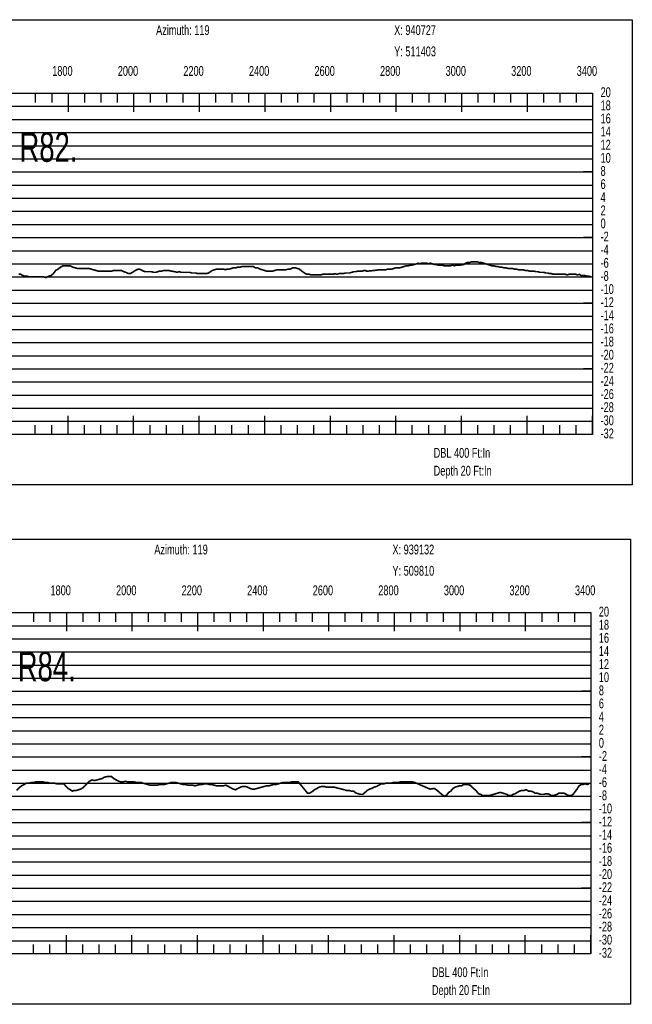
# Model space of a CAD drawing. Header units: inches. Extents: x 471865 to 538526, y 1054316 to 1102451.
# Tile 102 of 131: x 518507 to 520376, y 1075550 to 1078551. Entities that reach past the tile are written whole.
import ezdxf

# ---------------------------------------------------------------- set-up
doc = ezdxf.new("R2010")
doc.units = ezdxf.units.IN
doc.header["$MEASUREMENT"] = 0
for name, color, linetype in [('LABELS', 7, 'Continuous'), ('X_Gr1', 7, 'Continuous'), ('XSECTION', 7, 'Continuous')]:
    doc.layers.add(name, color=color, linetype=linetype)
doc.styles.get("Standard").update_dxf_attribs({"font": 'arial.ttf'})

msp = doc.modelspace()

# ---------------------------------------------------------------- linework, layer by layer
at = {"layer": 'X_Gr1', "color": 6, "linetype": 'Continuous', "lineweight": 18, "true_color": 0xff00ff, "transparency": 33554687, "const_width": 5}
for points in [[(518503.5, 1077774.8), (518510, 1077774.8), (518516.5, 1077770.8), (518523.3, 1077768.8), (518530.2, 1077768.8), (518537.1, 1077766.8), (518544.2, 1077766.8), (518551.2, 1077766.8), (518558.3, 1077766.8), (518565.6, 1077766.8), (518572.9, 1077766.8), (518580.1, 1077766.8), (518587.4, 1077764.8), (518594.8, 1077768.8), (518602.1, 1077770.8), (518609.3, 1077776.8), (518616.7, 1077786.8), (518624.2, 1077790.8), (518631.7, 1077796.8), (518639.1, 1077800.8), (518646.5, 1077800.8), (518653.7, 1077800.8), (518660.8, 1077800.8), (518667.9, 1077796.8), (518675, 1077794.8), (518682.1, 1077792.8), (518689.2, 1077792.8), (518696.3, 1077792.8), (518703.4, 1077792.8), (518710.5, 1077792.8), (518717.4, 1077792.8), (518724.1, 1077790.8), (518731, 1077788.8), (518738.2, 1077786.8), (518745.4, 1077784.8), (518752.1, 1077784.8), (518758.7, 1077784.8), (518765.7, 1077784.8), (518773.3, 1077784.8), (518780.9, 1077784.8), (518788.2, 1077784.8), (518795.3, 1077786.8), (518802.5, 1077786.8), (518809.8, 1077786.8), (518816.9, 1077786.8), (518824.1, 1077782.8), (518831.2, 1077780.8), (518838, 1077776.8), (518844.3, 1077776.8), (518850.6, 1077780.8), (518857, 1077784.8), (518863.4, 1077788.8), (518869.9, 1077790.8), (518876.6, 1077788.8), (518883.2, 1077784.8), (518889.6, 1077782.8), (518895.8, 1077782.8), (518902.1, 1077782.8), (518908.5, 1077782.8), (518915, 1077780.8), (518921.5, 1077780.8), (518928, 1077782.8), (518934.3, 1077784.8), (518940.6, 1077784.8), (518947.2, 1077786.8), (518953.9, 1077786.8), (518960.6, 1077786.8), (518967.2, 1077784.8), (518980.1, 1077782.8), (518986.7, 1077780.8), (518993.1, 1077782.8), (518999.6, 1077780.8), (519006.2, 1077780.8), (519012.6, 1077780.8), (519018.9, 1077780.8), (519025.1, 1077780.8), (519031.4, 1077778.8), (519037.6, 1077778.8), (519044, 1077778.8), (519050.2, 1077776.8), (519056.4, 1077776.8), (519062.9, 1077776.8), (519069.5, 1077776.8), (519076.1, 1077776.8), (519082.7, 1077778.8), (519088.9, 1077782.8), (519095.1, 1077786.8), (519101.6, 1077788.8), (519108.3, 1077790.8), (519114.8, 1077790.8), (519121.2, 1077790.8), (519127.5, 1077790.8), (519134.1, 1077788.8), (519140.6, 1077790.8), (519146.9, 1077790.8), (519153.2, 1077792.8), (519159.7, 1077794.8), (519166.2, 1077794.8), (519172.7, 1077796.8), (519179.4, 1077796.8), (519186.2, 1077798.8), (519192.8, 1077798.8), (519199.2, 1077798.8), (519205.7, 1077798.8), (519212.2, 1077798.8), (519218.8, 1077798.8), (519225.6, 1077794.8), (519232.5, 1077794.8), (519239.4, 1077790.8), (519246.1, 1077788.8), (519252.7, 1077786.8), (519259.4, 1077784.8), (519266.3, 1077784.8), (519273, 1077784.8), (519279.5, 1077784.8), (519286.2, 1077786.8), (519292.9, 1077788.8), (519299.6, 1077788.8), (519306.3, 1077788.8), (519312.9, 1077788.8), (519319.6, 1077788.8), (519326.2, 1077790.8), (519332.9, 1077790.8), (519339.9, 1077794.8), (519346.9, 1077794.8), (519353.6, 1077792.8), (519360.3, 1077790.8), (519366.7, 1077784.8), (519372.8, 1077780.8), (519378.7, 1077776.8), (519384.4, 1077774.8), (519390.3, 1077774.8), (519396.1, 1077772.8), (519401.6, 1077772.8), (519407.2, 1077772.8), (519413.2, 1077772.8), (519419.3, 1077772.8), (519425.2, 1077772.8), (519431, 1077774.8), (519436.8, 1077774.8), (519442.8, 1077774.8), (519449.2, 1077774.8), (519455.6, 1077774.8), (519462, 1077774.8), (519468.4, 1077776.8), (519474.8, 1077774.8), (519481.3, 1077776.8), (519487.9, 1077776.8), (519494.3, 1077776.8), (519500.6, 1077778.8), (519507, 1077778.8), (519513.4, 1077778.8), (519519.6, 1077780.8), (519525.9, 1077782.8), (519532.2, 1077782.8), (519538.7, 1077784.8), (519545.4, 1077784.8), (519552.1, 1077784.8), (519558.7, 1077786.8), (519565, 1077784.8), (519571.2, 1077784.8), (519577.1, 1077785.4), (519583, 1077786), (519588.9, 1077786.6), (519591, 1077786.8), (519594.8, 1077787.4), (519600.7, 1077788.2), (519604.5, 1077788.8), (519610.8, 1077788.8), (519617.1, 1077788.8), (519623.7, 1077788.8), (519630.1, 1077790.8), (519636.2, 1077790.8), (519642.4, 1077790.8), (519648.7, 1077792.8), (519655, 1077794.8), (519661.2, 1077794.8), (519667.3, 1077794.8), (519673.6, 1077796.8), (519679.9, 1077798.8), (519686.3, 1077800.8), (519692.5, 1077800.8), (519698.2, 1077802.8), (519703.4, 1077802.8), (519709.3, 1077804.4), (519715.2, 1077806.1), (519717.8, 1077806.8), (519722.5, 1077808.8), (519727.3, 1077806.8), (519732.5, 1077808.8), (519738.4, 1077808.8), (519744.3, 1077808.8), (519748.2, 1077808.8), (519753.6, 1077806.8), (519759.3, 1077808.8), (519765.1, 1077806.8), (519770.8, 1077804.8), (519776.9, 1077804.8), (519783.1, 1077802.8), (519789.3, 1077802.8), (519795.5, 1077802.8), (519801.6, 1077800.8), (519807.9, 1077800.8), (519820.9, 1077800.8), (519827, 1077802.8), (519832.7, 1077800.8), (519838.7, 1077802.8), (519844.6, 1077802.8), (519850.2, 1077802.8), (519861.5, 1077804.8), (519867.2, 1077808.8), (519873.1, 1077810.8), (519879.1, 1077810.8), (519885.1, 1077812.8), (519891, 1077812.8), (519896.6, 1077812.8), (519902.1, 1077812.8), (519908.2, 1077810.8), (519915, 1077810.8), (519921.6, 1077808.8), (519928.2, 1077806.8), (519934.5, 1077804.8), (519940.7, 1077802.8), (519946.8, 1077800.8), (519952.9, 1077800.8), (519959, 1077798.8), (519964.8, 1077798.8), (519970.7, 1077796.8), (519976.8, 1077796.8), (519983, 1077794.8), (519989.3, 1077794.8), (519995.8, 1077792.8), (520002.4, 1077792.8), (520009, 1077792.8), (520015.5, 1077790.8), (520021.9, 1077790.8), (520028.4, 1077788.8), (520035.1, 1077788.8), (520041.8, 1077788.8), (520048.4, 1077786.8), (520055, 1077786.8), (520061.6, 1077784.8), (520068.1, 1077784.8), (520074.7, 1077784.8), (520081.3, 1077782.8), (520087.7, 1077782.8), (520093.7, 1077780.8), (520099.5, 1077780.8), (520105.6, 1077780.8), (520111.6, 1077778.8), (520117.4, 1077778.8), (520123.1, 1077776.8), (520128.9, 1077776.8), (520134.6, 1077774.8), (520140.1, 1077774.8), (520145.4, 1077774.8), (520150.5, 1077774.8), (520155.5, 1077774.8), (520160.8, 1077774.8), (520166.1, 1077774.8), (520171.5, 1077774.8), (520177.1, 1077772.8), (520182.4, 1077774.8), (520187.6, 1077774.8), (520192.9, 1077774.8), (520198.1, 1077774.8), (520203.2, 1077774.8), (520208.4, 1077772.8), (520214.2, 1077774.8), (520219.7, 1077770.8), (520225.4, 1077770.8), (520231.4, 1077770.8), (520237.6, 1077768.8), (520244.1, 1077768.8), (520250.3, 1077766.8)], [(518497.6, 1076201.8), (518505.3, 1076209.8), (518512.8, 1076215.8), (518520.1, 1076219.8), (518527.5, 1076223.8), (518534.9, 1076223.8), (518542.2, 1076225.8), (518549.4, 1076225.8), (518556.5, 1076227.8), (518563.6, 1076227.8), (518570.8, 1076227.8), (518578.1, 1076227.8), (518585.2, 1076225.8), (518592.3, 1076225.8), (518599.3, 1076223.8), (518606.3, 1076223.8), (518613.5, 1076223.8), (518620.6, 1076221.8), (518627.7, 1076221.8), (518641.5, 1076221.8), (518648.2, 1076213.8), (518654.7, 1076207.8), (518667.1, 1076199.8), (518673.4, 1076201.8), (518679.9, 1076201.8), (518686.3, 1076203.8), (518692.8, 1076205.8), (518699.5, 1076209.8), (518706.1, 1076215.8), (518713, 1076223.8), (518720, 1076229.8), (518727.4, 1076233.8), (518734.9, 1076231.8), (518742.6, 1076233.8), (518750.3, 1076235.8), (518757.7, 1076237.8), (518765, 1076241.8), (518772.3, 1076243.8), (518779.6, 1076243.8), (518786.9, 1076243.8), (518794.1, 1076237.8), (518801.1, 1076233.8), (518808.1, 1076229.8), (518814.9, 1076227.8), (518821.9, 1076227.8), (518829, 1076229.8), (518835.9, 1076227.8), (518842.7, 1076227.8), (518849.3, 1076227.8), (518856.1, 1076227.8), (518863, 1076225.8), (518869.9, 1076225.8), (518876.7, 1076225.8), (518883.5, 1076223.8), (518890.4, 1076221.8), (518897.1, 1076219.8), (518904.1, 1076217.8), (518911.1, 1076217.8), (518918.3, 1076217.8), (518925.8, 1076217.8), (518933.1, 1076219.8), (518940.4, 1076219.8), (518947.7, 1076219.8), (518954.8, 1076221.8), (518962.1, 1076223.8), (518969.4, 1076225.8), (518976.7, 1076225.8), (518983.8, 1076225.8), (518990.9, 1076223.8), (518998.2, 1076221.8), (519005.4, 1076219.8), (519012.5, 1076219.8), (519019.7, 1076217.8), (519026.8, 1076217.8), (519034.3, 1076217.8), (519041.6, 1076215.8), (519048.9, 1076217.8), (519056.3, 1076219.8), (519063.4, 1076219.8), (519070.8, 1076221.8), (519078.1, 1076221.8), (519085.4, 1076219.8), (519092.6, 1076219.8), (519099.7, 1076217.8), (519107.1, 1076215.8), (519114.3, 1076215.8), (519121.5, 1076215.8), (519128.7, 1076215.8), (519135.8, 1076217.8), (519143.2, 1076213.8), (519150.5, 1076209.8), (519157.9, 1076205.8), (519165.3, 1076203.8), (519172.7, 1076207.8), (519180.2, 1076211.8), (519187.4, 1076213.8), (519194.8, 1076213.8), (519202, 1076211.8), (519209.1, 1076207.8), (519216.4, 1076205.8), (519223.7, 1076205.8), (519231, 1076207.8), (519238.2, 1076209.8), (519245.3, 1076211.8), (519252.8, 1076213.8), (519260.1, 1076215.8), (519267.3, 1076215.8), (519274.5, 1076217.8), (519281.5, 1076219.8), (519288.7, 1076219.8), (519294.6, 1076221.6), (519300.4, 1076223.3), (519302.5, 1076223.8), (519309.3, 1076225.8), (519316.1, 1076225.8), (519323, 1076225.8), (519329.9, 1076225.8), (519336.5, 1076227.8), (519343.1, 1076227.8), (519349.7, 1076227.8), (519356.6, 1076227.8), (519362.5, 1076220.7), (519368.4, 1076213.5), (519374.3, 1076206.3), (519380.2, 1076199.2), (519384.5, 1076193.8), (519391.6, 1076193.8), (519398.7, 1076197.8), (519406, 1076203.8), (519413.4, 1076207.8), (519420.6, 1076211.8), (519428.1, 1076213.8), (519435.4, 1076213.8), (519442.8, 1076211.8), (519450.4, 1076211.8), (519458.1, 1076211.8), (519465.8, 1076211.8), (519471.7, 1076210.3), (519477.6, 1076208.7), (519483.4, 1076207.2), (519489.3, 1076205.6), (519495.2, 1076204.1), (519496.1, 1076203.8), (519503.5, 1076201.8), (519510.9, 1076201.8), (519518.2, 1076199.8), (519525.3, 1076199.8), (519532.5, 1076193.8), (519539.6, 1076191.8), (519546.6, 1076189.8), (519553.5, 1076189.8), (519560.3, 1076195.8), (519567.1, 1076201.8), (519574, 1076205.8), (519581, 1076207.8), (519588.1, 1076211.8), (519595.3, 1076213.8), (519602.4, 1076217.8), (519609.6, 1076221.8), (519616.9, 1076221.8), (519624.2, 1076223.8), (519631.7, 1076223.8), (519639.1, 1076223.8), (519646.6, 1076225.8), (519653.9, 1076225.8), (519661.1, 1076225.8), (519668.3, 1076227.8), (519675.6, 1076227.8), (519683.1, 1076227.8), (519690.4, 1076227.8), (519697.8, 1076227.8), (519705.1, 1076227.8), (519712.2, 1076225.8), (519718, 1076223.3), (519723.9, 1076220.8), (519729.8, 1076218.2), (519735.6, 1076215.7), (519741.5, 1076213.2), (519747.3, 1076210.6), (519753.2, 1076208.1), (519758.4, 1076205.8), (519764.3, 1076206.8), (519770.2, 1076207.7), (519771.3, 1076207.8), (519777.8, 1076203.8), (519783.7, 1076198.8), (519789.5, 1076193.8), (519795.4, 1076188.9), (519796.6, 1076187.8), (519802.9, 1076183.8), (519809.2, 1076187.8), (519815.5, 1076195.8), (519822.1, 1076199.8), (519828.7, 1076207.8), (519835.3, 1076211.8), (519841.8, 1076213.8), (519848.3, 1076215.8), (519854.8, 1076215.8), (519861.3, 1076219.8), (519867.7, 1076219.8), (519874, 1076219.8), (519880.5, 1076217.8), (519887, 1076211.8), (519893.4, 1076205.8), (519899.9, 1076199.8), (519906.2, 1076191.8), (519912.7, 1076189.8), (519919.1, 1076185.8), (519925.5, 1076185.8), (519932.1, 1076185.8), (519938.8, 1076185.8), (519945.7, 1076187.8), (519952.6, 1076189.8), (519959.3, 1076191.8), (519966.1, 1076193.8), (519972.8, 1076195.8), (519978.5, 1076194.1), (519984.3, 1076192.4), (519990.1, 1076190.6), (519992.6, 1076189.8), (519999.2, 1076185.8), (520005.8, 1076185.8), (520012.2, 1076189.8), (520018.6, 1076191.8), (520025.1, 1076195.8), (520031.8, 1076199.8), (520038.7, 1076201.8), (520045.4, 1076201.8), (520052.2, 1076203.8), (520058.8, 1076199.8), (520065.4, 1076199.8), (520072, 1076197.8), (520078.3, 1076193.8), (520084.2, 1076193.8), (520089.9, 1076191.8), (520095.4, 1076189.8), (520100.9, 1076189.8), (520106.3, 1076189.8), (520111.8, 1076191.8), (520117.3, 1076191.8), (520122.8, 1076189.8), (520128.5, 1076185.8), (520134.4, 1076185.8), (520140.4, 1076187.8), (520146.3, 1076189.8), (520152.5, 1076193.8), (520158.6, 1076193.8), (520164.8, 1076193.8), (520171, 1076191.8), (520177.1, 1076187.8), (520183, 1076185.8), (520188.9, 1076185.8), (520194.9, 1076189.8), (520201, 1076197.8), (520207, 1076205.8), (520213.1, 1076215.8), (520219.3, 1076219.8), (520225.5, 1076219.8), (520231.7, 1076221.8), (520238, 1076219.8), (520244, 1076221.8)]]:
    msp.add_lwpolyline(points, dxfattribs=at)
at = {"layer": 'XSECTION', "color": 18, "linetype": 'Continuous', "true_color": 0x000000}
for points in [[(516733.2, 1078550.8), (520375.6, 1078550.8), (520375.6, 1077132.8), (516733.2, 1077132.8), (516733.2, 1078550.8)], [(516854.4, 1078326.8), (520254.4, 1078326.8), (520254.4, 1077286.8), (516854.4, 1077286.8), (516854.4, 1078326.8)], [(518554.4, 1078326.8), (518554.4, 1078298.8)], [(518604.4, 1078326.8), (518604.4, 1078298.8)], [(518654.4, 1078326.8), (518654.4, 1078270.4)], [(518654.4, 1078326.8), (518654.4, 1078298.8)], [(518704.4, 1078326.8), (518704.4, 1078298.8)], [(518754.4, 1078326.8), (518754.4, 1078298.8)], [(518804.4, 1078326.8), (518804.4, 1078298.8)], [(518854.4, 1078326.8), (518854.4, 1078270.4)], [(518854.4, 1078326.8), (518854.4, 1078298.8)], [(518904.4, 1078326.8), (518904.4, 1078298.8)], [(518954.4, 1078326.8), (518954.4, 1078298.8)], [(519004.4, 1078326.8), (519004.4, 1078298.8)], [(519054.4, 1078326.8), (519054.4, 1078270.4)], [(519054.4, 1078326.8), (519054.4, 1078298.8)], [(519104.4, 1078326.8), (519104.4, 1078298.8)], [(519154.4, 1078326.8), (519154.4, 1078298.8)], [(519204.4, 1078326.8), (519204.4, 1078298.8)], [(519254.4, 1078326.8), (519254.4, 1078270.4)], [(519254.4, 1078326.8), (519254.4, 1078298.8)], [(519304.4, 1078326.8), (519304.4, 1078298.8)], [(519354.4, 1078326.8), (519354.4, 1078298.8)], [(519404.4, 1078326.8), (519404.4, 1078298.8)], [(519454.4, 1078326.8), (519454.4, 1078270.4)], [(519454.4, 1078326.8), (519454.4, 1078298.8)], [(519504.4, 1078326.8), (519504.4, 1078298.8)], [(519554.4, 1078326.8), (519554.4, 1078298.8)], [(519604.4, 1078326.8), (519604.4, 1078298.8)], [(519654.4, 1078326.8), (519654.4, 1078270.4)], [(519654.4, 1078326.8), (519654.4, 1078298.8)], [(519704.4, 1078326.8), (519704.4, 1078298.8)], [(519754.4, 1078326.8), (519754.4, 1078298.8)], [(519804.4, 1078326.8), (519804.4, 1078298.8)], [(519854.4, 1078326.8), (519854.4, 1078270.4)], [(519854.4, 1078326.8), (519854.4, 1078298.8)], [(519904.4, 1078326.8), (519904.4, 1078298.8)], [(519954.4, 1078326.8), (519954.4, 1078298.8)], [(520004.4, 1078326.8), (520004.4, 1078298.8)], [(520054.4, 1078326.8), (520054.4, 1078270.4)], [(520054.4, 1078326.8), (520054.4, 1078298.8)], [(520104.4, 1078326.8), (520104.4, 1078298.8)], [(520154.4, 1078326.8), (520154.4, 1078298.8)], [(520204.4, 1078326.8), (520204.4, 1078298.8)], [(520254.4, 1078326.8), (520254.4, 1078270.4)], [(520254.4, 1078326.8), (520254.4, 1078298.8)], [(520254.4, 1078086.8), (520226.4, 1078086.8)], [(520254.4, 1077886.8), (520226.4, 1077886.8)], [(520254.4, 1077686.8), (520226.4, 1077686.8)], [(520254.4, 1077486.8), (520226.4, 1077486.8)], [(518654.4, 1077286.8), (518654.4, 1077343.2)], [(518854.4, 1077286.8), (518854.4, 1077343.2)], [(519054.4, 1077286.8), (519054.4, 1077343.2)], [(519254.4, 1077286.8), (519254.4, 1077343.2)], [(519454.4, 1077286.8), (519454.4, 1077343.2)], [(519654.4, 1077286.8), (519654.4, 1077343.2)], [(519854.4, 1077286.8), (519854.4, 1077343.2)], [(520054.4, 1077286.8), (520054.4, 1077343.2)], [(520254.4, 1077286.8), (520254.4, 1077343.2)], [(518554.4, 1077286.8), (518554.4, 1077314.8)], [(518604.4, 1077286.8), (518604.4, 1077314.8)], [(518654.4, 1077286.8), (518654.4, 1077314.8)], [(518704.4, 1077286.8), (518704.4, 1077314.8)], [(518754.4, 1077286.8), (518754.4, 1077314.8)], [(518804.4, 1077286.8), (518804.4, 1077314.8)], [(518854.4, 1077286.8), (518854.4, 1077314.8)], [(518904.4, 1077286.8), (518904.4, 1077314.8)], [(518954.4, 1077286.8), (518954.4, 1077314.8)], [(519004.4, 1077286.8), (519004.4, 1077314.8)], [(519054.4, 1077286.8), (519054.4, 1077314.8)], [(519104.4, 1077286.8), (519104.4, 1077314.8)], [(519154.4, 1077286.8), (519154.4, 1077314.8)], [(519204.4, 1077286.8), (519204.4, 1077314.8)], [(519254.4, 1077286.8), (519254.4, 1077314.8)], [(519304.4, 1077286.8), (519304.4, 1077314.8)], [(519354.4, 1077286.8), (519354.4, 1077314.8)], [(519404.4, 1077286.8), (519404.4, 1077314.8)], [(519454.4, 1077286.8), (519454.4, 1077314.8)], [(519504.4, 1077286.8), (519504.4, 1077314.8)], [(519554.4, 1077286.8), (519554.4, 1077314.8)], [(519604.4, 1077286.8), (519604.4, 1077314.8)], [(519654.4, 1077286.8), (519654.4, 1077314.8)], [(519704.4, 1077286.8), (519704.4, 1077314.8)], [(519754.4, 1077286.8), (519754.4, 1077314.8)], [(519804.4, 1077286.8), (519804.4, 1077314.8)], [(519854.4, 1077286.8), (519854.4, 1077314.8)], [(519904.4, 1077286.8), (519904.4, 1077314.8)], [(519954.4, 1077286.8), (519954.4, 1077314.8)], [(520004.4, 1077286.8), (520004.4, 1077314.8)], [(520054.4, 1077286.8), (520054.4, 1077314.8)], [(520104.4, 1077286.8), (520104.4, 1077314.8)], [(520154.4, 1077286.8), (520154.4, 1077314.8)], [(520204.4, 1077286.8), (520204.4, 1077314.8)], [(520254.4, 1077286.8), (520254.4, 1077314.8)], [(516727.9, 1076967.8), (520370.3, 1076967.8), (520370.3, 1075549.8), (516727.9, 1075549.8), (516727.9, 1076967.8)], [(516849.1, 1076743.8), (520249.1, 1076743.8), (520249.1, 1075703.8), (516849.1, 1075703.8), (516849.1, 1076743.8)], [(518549.1, 1076743.8), (518549.1, 1076715.8)], [(518599.1, 1076743.8), (518599.1, 1076715.8)], [(518649.1, 1076743.8), (518649.1, 1076687.4)], [(518649.1, 1076743.8), (518649.1, 1076715.8)], [(518699.1, 1076743.8), (518699.1, 1076715.8)], [(518749.1, 1076743.8), (518749.1, 1076715.8)], [(518799.1, 1076743.8), (518799.1, 1076715.8)], [(518849.1, 1076743.8), (518849.1, 1076687.4)], [(518849.1, 1076743.8), (518849.1, 1076715.8)], [(518899.1, 1076743.8), (518899.1, 1076715.8)], [(518949.1, 1076743.8), (518949.1, 1076715.8)], [(518999.1, 1076743.8), (518999.1, 1076715.8)], [(519049.1, 1076743.8), (519049.1, 1076687.4)], [(519049.1, 1076743.8), (519049.1, 1076715.8)], [(519099.1, 1076743.8), (519099.1, 1076715.8)], [(519149.1, 1076743.8), (519149.1, 1076715.8)], [(519199.1, 1076743.8), (519199.1, 1076715.8)], [(519249.1, 1076743.8), (519249.1, 1076687.4)], [(519249.1, 1076743.8), (519249.1, 1076715.8)], [(519299.1, 1076743.8), (519299.1, 1076715.8)], [(519349.1, 1076743.8), (519349.1, 1076715.8)], [(519399.1, 1076743.8), (519399.1, 1076715.8)], [(519449.1, 1076743.8), (519449.1, 1076687.4)], [(519449.1, 1076743.8), (519449.1, 1076715.8)], [(519499.1, 1076743.8), (519499.1, 1076715.8)], [(519549.1, 1076743.8), (519549.1, 1076715.8)], [(519599.1, 1076743.8), (519599.1, 1076715.8)], [(519649.1, 1076743.8), (519649.1, 1076687.4)], [(519649.1, 1076743.8), (519649.1, 1076715.8)], [(519699.1, 1076743.8), (519699.1, 1076715.8)], [(519749.1, 1076743.8), (519749.1, 1076715.8)], [(519799.1, 1076743.8), (519799.1, 1076715.8)], [(519849.1, 1076743.8), (519849.1, 1076687.4)], [(519849.1, 1076743.8), (519849.1, 1076715.8)], [(519899.1, 1076743.8), (519899.1, 1076715.8)], [(519949.1, 1076743.8), (519949.1, 1076715.8)], [(519999.1, 1076743.8), (519999.1, 1076715.8)], [(520049.1, 1076743.8), (520049.1, 1076687.4)], [(520049.1, 1076743.8), (520049.1, 1076715.8)], [(520099.1, 1076743.8), (520099.1, 1076715.8)], [(520149.1, 1076743.8), (520149.1, 1076715.8)], [(520199.1, 1076743.8), (520199.1, 1076715.8)], [(520249.1, 1076743.8), (520249.1, 1076687.4)], [(520249.1, 1076743.8), (520249.1, 1076715.8)], [(520249.1, 1076503.8), (520221.1, 1076503.8)], [(520249.1, 1076303.8), (520221.1, 1076303.8)], [(520249.1, 1076103.8), (520221.1, 1076103.8)], [(520249.1, 1075903.8), (520221.1, 1075903.8)], [(518649.1, 1075703.8), (518649.1, 1075760.2)], [(518849.1, 1075703.8), (518849.1, 1075760.2)], [(519049.1, 1075703.8), (519049.1, 1075760.2)], [(519249.1, 1075703.8), (519249.1, 1075760.2)], [(519449.1, 1075703.8), (519449.1, 1075760.2)], [(519649.1, 1075703.8), (519649.1, 1075760.2)], [(519849.1, 1075703.8), (519849.1, 1075760.2)], [(520049.1, 1075703.8), (520049.1, 1075760.2)], [(520249.1, 1075703.8), (520249.1, 1075760.2)], [(518549.1, 1075703.8), (518549.1, 1075731.8)], [(518599.1, 1075703.8), (518599.1, 1075731.8)], [(518649.1, 1075703.8), (518649.1, 1075731.8)], [(518699.1, 1075703.8), (518699.1, 1075731.8)], [(518749.1, 1075703.8), (518749.1, 1075731.8)], [(518799.1, 1075703.8), (518799.1, 1075731.8)], [(518849.1, 1075703.8), (518849.1, 1075731.8)], [(518899.1, 1075703.8), (518899.1, 1075731.8)], [(518949.1, 1075703.8), (518949.1, 1075731.8)], [(518999.1, 1075703.8), (518999.1, 1075731.8)], [(519049.1, 1075703.8), (519049.1, 1075731.8)], [(519099.1, 1075703.8), (519099.1, 1075731.8)], [(519149.1, 1075703.8), (519149.1, 1075731.8)], [(519199.1, 1075703.8), (519199.1, 1075731.8)], [(519249.1, 1075703.8), (519249.1, 1075731.8)], [(519299.1, 1075703.8), (519299.1, 1075731.8)], [(519349.1, 1075703.8), (519349.1, 1075731.8)], [(519399.1, 1075703.8), (519399.1, 1075731.8)], [(519449.1, 1075703.8), (519449.1, 1075731.8)], [(519499.1, 1075703.8), (519499.1, 1075731.8)], [(519549.1, 1075703.8), (519549.1, 1075731.8)], [(519599.1, 1075703.8), (519599.1, 1075731.8)], [(519649.1, 1075703.8), (519649.1, 1075731.8)], [(519699.1, 1075703.8), (519699.1, 1075731.8)], [(519749.1, 1075703.8), (519749.1, 1075731.8)], [(519799.1, 1075703.8), (519799.1, 1075731.8)], [(519849.1, 1075703.8), (519849.1, 1075731.8)], [(519899.1, 1075703.8), (519899.1, 1075731.8)], [(519949.1, 1075703.8), (519949.1, 1075731.8)], [(519999.1, 1075703.8), (519999.1, 1075731.8)], [(520049.1, 1075703.8), (520049.1, 1075731.8)], [(520099.1, 1075703.8), (520099.1, 1075731.8)], [(520149.1, 1075703.8), (520149.1, 1075731.8)], [(520199.1, 1075703.8), (520199.1, 1075731.8)], [(520249.1, 1075703.8), (520249.1, 1075731.8)]]:
    msp.add_lwpolyline(points, dxfattribs=at)
at = {"layer": 'XSECTION', "color": 18, "true_color": 0x000000}
for points in [[(516854.4, 1078286.8), (520254.4, 1078286.8)], [(516854.4, 1078246.8), (520254.4, 1078246.8)], [(516854.4, 1078206.8), (520254.4, 1078206.8)], [(516854.4, 1078166.8), (520254.4, 1078166.8)], [(516854.4, 1078126.8), (520254.4, 1078126.8)], [(516854.4, 1078086.8), (520254.4, 1078086.8)], [(516854.4, 1078046.8), (520254.4, 1078046.8)], [(516854.4, 1078006.8), (520254.4, 1078006.8)], [(516854.4, 1077966.8), (520254.4, 1077966.8)], [(516854.4, 1077926.8), (520254.4, 1077926.8)], [(516854.4, 1077886.8), (520254.4, 1077886.8)], [(516854.4, 1077846.8), (520254.4, 1077846.8)], [(516854.4, 1077806.8), (520254.4, 1077806.8)], [(516854.4, 1077766.8), (520254.4, 1077766.8)], [(516854.4, 1077726.8), (520254.4, 1077726.8)], [(516854.4, 1077686.8), (520254.4, 1077686.8)], [(516854.4, 1077646.8), (520254.4, 1077646.8)], [(516854.4, 1077606.8), (520254.4, 1077606.8)], [(516854.4, 1077566.8), (520254.4, 1077566.8)], [(516854.4, 1077526.8), (520254.4, 1077526.8)], [(516854.4, 1077486.8), (520254.4, 1077486.8)], [(516854.4, 1077446.8), (520254.4, 1077446.8)], [(516854.4, 1077406.8), (520254.4, 1077406.8)], [(516854.4, 1077366.8), (520254.4, 1077366.8)], [(516854.4, 1077326.8), (520254.4, 1077326.8)], [(516849.1, 1076703.8), (520249.1, 1076703.8)], [(516849.1, 1076663.8), (520249.1, 1076663.8)], [(516849.1, 1076623.8), (520249.1, 1076623.8)], [(516849.1, 1076583.8), (520249.1, 1076583.8)], [(516849.1, 1076543.8), (520249.1, 1076543.8)], [(516849.1, 1076503.8), (520249.1, 1076503.8)], [(516849.1, 1076463.8), (520249.1, 1076463.8)], [(516849.1, 1076423.8), (520249.1, 1076423.8)], [(516849.1, 1076383.8), (520249.1, 1076383.8)], [(516849.1, 1076343.8), (520249.1, 1076343.8)], [(516849.1, 1076303.8), (520249.1, 1076303.8)], [(516849.1, 1076263.8), (520249.1, 1076263.8)], [(516849.1, 1076223.8), (520249.1, 1076223.8)], [(516849.1, 1076183.8), (520249.1, 1076183.8)], [(516849.1, 1076143.8), (520249.1, 1076143.8)], [(516849.1, 1076103.8), (520249.1, 1076103.8)], [(516849.1, 1076063.8), (520249.1, 1076063.8)], [(516849.1, 1076023.8), (520249.1, 1076023.8)], [(516849.1, 1075983.8), (520249.1, 1075983.8)], [(516849.1, 1075943.8), (520249.1, 1075943.8)], [(516849.1, 1075903.8), (520249.1, 1075903.8)], [(516849.1, 1075863.8), (520249.1, 1075863.8)], [(516849.1, 1075823.8), (520249.1, 1075823.8)], [(516849.1, 1075783.8), (520249.1, 1075783.8)], [(516849.1, 1075743.8), (520249.1, 1075743.8)]]:
    msp.add_lwpolyline(points, dxfattribs=at)

# ---------------------------------------------------------------- texts
at = {"layer": 'LABELS', "color": 18, "true_color": 0x000000, "width": 0.666667}
for s, height, p in [('Azimuth: 119', 30, (518922.8, 1078504)), ('X: 940727', 30, (519649.2, 1078504)), ('Y: 511403', 30, (519649.2, 1078439.2)), ('1800', 30, (518606, 1078379.6)), ('2000', 30, (518806, 1078379.6)), ('2200', 30, (519006, 1078379.6)), ('2400', 30, (519206, 1078379.6)), ('2600', 30, (519406, 1078379.6)), ('2800', 30, (519606, 1078379.6)), ('3000', 30, (519806, 1078379.6)), ('3200', 30, (520006, 1078379.6)), ('3400', 30, (520206, 1078379.6)), ('20', 30, (520278.8, 1078314.8)), ('18', 30, (520278.8, 1078274.8)), ('16', 30, (520278.8, 1078234.8)), ('14', 30, (520278.8, 1078194.8)), ('R82.', 90, (518506, 1078117.6)), ('12', 30, (520278.8, 1078154.8)), ('10', 30, (520278.8, 1078114.8)), ('8', 30, (520278.8, 1078074.8)), ('6', 30, (520278.8, 1078034.8)), ('4', 30, (520278.8, 1077994.8)), ('2', 30, (520278.8, 1077954.8)), ('0', 30, (520278.8, 1077914.8)), ('-2', 30, (520278.8, 1077874.8)), ('-4', 30, (520278.8, 1077834.8)), ('-6', 30, (520278.8, 1077794.8)), ('-8', 30, (520278.8, 1077754.8)), ('-10', 30, (520278.8, 1077714.8)), ('-12', 30, (520278.8, 1077674.8)), ('-14', 30, (520278.8, 1077634.8)), ('-16', 30, (520278.8, 1077594.8)), ('-18', 30, (520278.8, 1077554.8)), ('-20', 30, (520278.8, 1077514.8)), ('-22', 30, (520278.8, 1077474.8)), ('-24', 30, (520278.8, 1077434.8)), ('-26', 30, (520278.8, 1077394.8)), ('-28', 30, (520278.8, 1077354.8)), ('-30', 30, (520278.8, 1077314.8)), ('-32', 30, (520278.8, 1077274.8)), ('DBL 400 Ft:In', 30, (519769.6, 1077215.6)), ('Depth 20 Ft:In', 30, (519769.6, 1077161.2)), ('Azimuth: 119', 30, (518917.5, 1076921)), ('X: 939132', 30, (519643.9, 1076921)), ('Y: 509810', 30, (519643.9, 1076856.2)), ('1800', 30, (518600.7, 1076796.6)), ('2000', 30, (518800.7, 1076796.6)), ('2200', 30, (519000.7, 1076796.6)), ('2400', 30, (519200.7, 1076796.6)), ('2600', 30, (519400.7, 1076796.6)), ('2800', 30, (519600.7, 1076796.6)), ('3000', 30, (519800.7, 1076796.6)), ('3200', 30, (520000.7, 1076796.6)), ('3400', 30, (520200.7, 1076796.6)), ('20', 30, (520273.5, 1076731.8)), ('18', 30, (520273.5, 1076691.8)), ('16', 30, (520273.5, 1076651.8)), ('R84.', 90, (518500.7, 1076534.6)), ('14', 30, (520273.5, 1076611.8)), ('12', 30, (520273.5, 1076571.8)), ('10', 30, (520273.5, 1076531.8)), ('8', 30, (520273.5, 1076491.8)), ('6', 30, (520273.5, 1076451.8)), ('4', 30, (520273.5, 1076411.8)), ('2', 30, (520273.5, 1076371.8)), ('0', 30, (520273.5, 1076331.8)), ('-2', 30, (520273.5, 1076291.8)), ('-4', 30, (520273.5, 1076251.8)), ('-6', 30, (520273.5, 1076211.8)), ('-8', 30, (520273.5, 1076171.8)), ('-10', 30, (520273.5, 1076131.8)), ('-12', 30, (520273.5, 1076091.8)), ('-14', 30, (520273.5, 1076051.8)), ('-16', 30, (520273.5, 1076011.8)), ('-18', 30, (520273.5, 1075971.8)), ('-20', 30, (520273.5, 1075931.8)), ('-22', 30, (520273.5, 1075891.8)), ('-24', 30, (520273.5, 1075851.8)), ('-26', 30, (520273.5, 1075811.8)), ('-28', 30, (520273.5, 1075771.8)), ('-30', 30, (520273.5, 1075731.8)), ('-32', 30, (520273.5, 1075691.8)), ('DBL 400 Ft:In', 30, (519764.3, 1075632.6)), ('Depth 20 Ft:In', 30, (519764.3, 1075578.2))]:
    msp.add_text(s, height=height, dxfattribs=at).set_placement(p)

doc.saveas('drawing.dxf')
